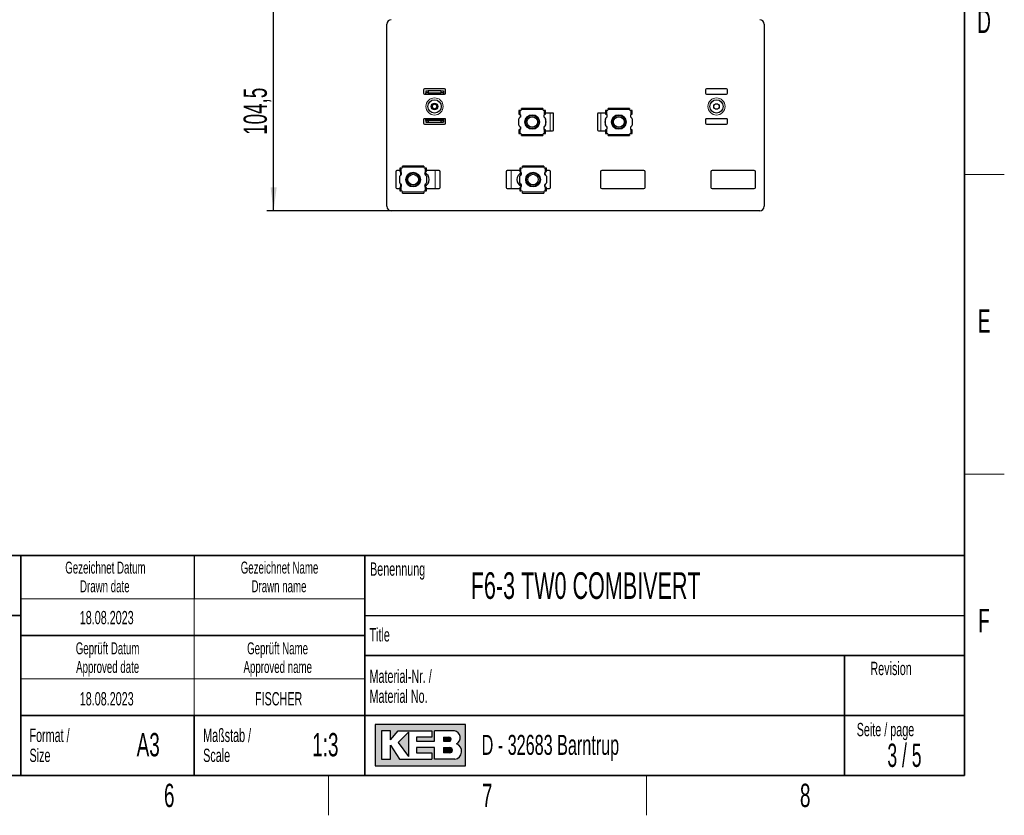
# Paper-space layout 'Blatt3' of a CAD drawing. Header units: millimetres. Extents: x 5 to 418, y 2 to 292.
# Tile 42 of 54: x 266 to 414, y 6 to 126. Entities that reach past the tile are written whole.
import ezdxf

# ---------------------------------------------------------------- set-up
doc = ezdxf.new("R2010")
doc.units = ezdxf.units.MM
doc.layers.add('SLD-0', color=7, linetype='Continuous')
doc.styles.add('SLDTEXTSTYLE0', font='TXT', dxfattribs={"width": 0.605})
doc.styles.add('SLDTEXTSTYLE1', font='TXT', dxfattribs={"width": 0.563})
doc.dimstyles.new('SLDDIMSTYLE0', dxfattribs={"dimtxt": 3.5, "dimasz": 3.5, "dimexe": 0, "dimexo": 0.0625, "dimgap": 0.875, "dimtad": 1, "dimlfac": 3, "dimrnd": 1e-09, "dimzin": 12, "dimdsep": 46, "dimtxsty": 'SLDTEXTSTYLE0', "dimsah": 1, "dimcen": 0.09, "dimadec": 0, "dimazin": 3, "dimtfac": 1, "dimtofl": 0, "dimtmove": 0, "dimatfit": 3, "dimfxl": 1, "dimfrac": 2, "dimtolj": 1, "dimtzin": 12, "dimarcsym": 0})

# ---------------------------------------------------------------- blocks, each defined once
blk = doc.blocks.new('_D_22')
at = {"layer": 'SLD-0', "color": 7}
for p, q in [((324.282341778, 131.6350305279), (303.2783675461, 131.6350305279)), ((304.2783675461, 96.8016971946), (304.2783675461, 131.6350305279)), ((321.9490084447, 96.8016971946), (303.2783675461, 96.8016971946))]:
    blk.add_line(p, q, dxfattribs=at)
for points in [[(304.2783675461, 131.6350305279), (303.8183675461, 128.1350305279), (304.7383675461, 128.1350305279)], [(304.2783675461, 96.8016971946), (304.7383675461, 100.3016971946), (303.8183675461, 100.3016971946)]]:
    blk.add_solid(points, dxfattribs=at)
at = {"layer": 'SLD-0', "color": 7, "insert": (299.7666302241, 108.2027390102), "char_height": 3.5, "attachment_point": 1, "rotation": 90, "style": 'SLDTEXTSTYLE0'}
blk.add_mtext('104,5', dxfattribs=at)

psp = doc.layouts.new('Blatt3')

# ---------------------------------------------------------------- hatches: boundary and pattern name
at = {"linetype": 'Continuous'}
h = psp.add_hatch(color=7, dxfattribs=at)
h.paths.add_polyline_path([(319.519086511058, 13.45626988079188), (333.083981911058, 13.45626988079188), (333.083981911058, 19.65736492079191), (319.519086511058, 19.65736492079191)], flags=0)
edge = h.paths.add_edge_path(flags=0)
edge.add_arc((331.3188604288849, 15.61738520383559), 1.20464082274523, -81.72003226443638, 70.1709600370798, ccw=False)
edge.add_line((331.4923410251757, 14.42530131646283), (331.480008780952, 14.42519098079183))
edge.add_line((331.480008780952, 14.42519098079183), (328.4331606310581, 14.42519098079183))
edge.add_line((328.4331606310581, 14.42519098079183), (328.4331606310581, 16.16924896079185))
edge.add_line((328.4331606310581, 16.16924896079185), (325.7201815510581, 16.16924896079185))
edge.add_line((325.7201815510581, 16.16924896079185), (325.7201815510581, 15.39411208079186))
edge.add_line((325.7201815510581, 15.39411208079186), (328.0455921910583, 15.39411208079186))
edge.add_line((328.0455921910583, 15.39411208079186), (328.0455921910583, 14.42519098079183))
edge.add_line((328.0455921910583, 14.42519098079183), (323.2009866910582, 14.42519098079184))
edge.add_line((323.2009866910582, 14.42519098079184), (321.8444971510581, 16.55681740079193))
edge.add_line((321.8444971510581, 16.55681740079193), (321.8444971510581, 14.42519098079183))
edge.add_line((321.8444971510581, 14.42519098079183), (320.4880076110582, 14.42519098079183))
edge.add_line((320.4880076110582, 14.42519098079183), (320.4880076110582, 18.68844382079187))
edge.add_line((320.4880076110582, 18.68844382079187), (321.8444971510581, 18.68844382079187))
edge.add_line((321.8444971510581, 18.68844382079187), (321.8444971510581, 17.33195428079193))
edge.add_line((321.8444971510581, 17.33195428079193), (323.0072024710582, 18.68844382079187))
edge.add_line((323.0072024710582, 18.68844382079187), (328.0455921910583, 18.68844382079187))
edge.add_line((328.0455921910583, 18.68844382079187), (328.0455921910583, 17.71952272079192))
edge.add_line((328.0455921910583, 17.71952272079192), (325.7201815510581, 17.71952272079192))
edge.add_line((325.7201815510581, 17.71952272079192), (325.7201815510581, 17.13817006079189))
edge.add_line((325.7201815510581, 17.13817006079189), (328.4331606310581, 17.13817006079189))
edge.add_line((328.4331606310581, 17.13817006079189), (328.4331606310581, 18.68844382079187))
edge.add_line((328.4331606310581, 18.68844382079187), (331.4242487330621, 18.68844382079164))
edge.add_line((331.4242487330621, 18.68844382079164), (331.4256482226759, 18.68844382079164))
edge.add_line((331.4256482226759, 18.68844382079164), (331.4259454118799, 18.68845828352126))
edge.add_arc((331.2860949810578, 17.67430640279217), 1.023749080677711, -64.45894120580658, 82.14849338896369, ccw=False)
psp.add_hatch(color=7, dxfattribs=at).paths.add_polyline_path([(324.5574762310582, 14.81275942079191), (324.557476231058, 18.49465960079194), (323.0072024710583, 16.94438584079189)], flags=0)
h = psp.add_hatch(color=7, dxfattribs=at)
edge = h.paths.add_edge_path(flags=0)
edge.add_line((329.7896501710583, 17.13817006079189), (330.6013652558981, 17.13817006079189))
edge.add_arc((330.6568434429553, 17.42884639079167), 0.2959232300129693, 259.1945394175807, 460.8054605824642)
edge.add_line((330.6013652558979, 17.71952272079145), (329.7896501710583, 17.71952272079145))
edge.add_line((329.7896501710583, 17.71952272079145), (329.7896501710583, 17.13817006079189))
h = psp.add_hatch(color=7, dxfattribs=at)
edge = h.paths.add_edge_path(flags=0)
edge.add_line((329.7896501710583, 15.39411208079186), (330.7588584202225, 15.39411208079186))
edge.add_arc((330.7588584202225, 15.78168052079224), 0.3875684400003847, 270.0000000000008, 450.0000000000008)
edge.add_line((330.7588584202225, 16.16924896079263), (330.7386620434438, 16.16924896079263))
edge.add_line((330.7386620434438, 16.16924896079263), (329.7896501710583, 16.16924896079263))
edge.add_line((329.7896501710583, 16.16924896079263), (329.7896501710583, 15.39411208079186))

# ---------------------------------------------------------------- linework, layer by layer
at = {"color": 7, "linetype": 'Continuous', "lineweight": 25}
for p, q in [((321.282341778, 97.4683638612), (321.282341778, 124.8350305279)), ((377.9490084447, 124.8350305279), (377.9490084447, 97.4683638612)), ((326.782341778, 114.9683638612), (326.782341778, 114.4683638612)), ((329.9490084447, 115.1350305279), (326.9490084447, 115.1350305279)), ((326.9490084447, 114.3016971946), (329.9490084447, 114.3016971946)), ((327.1156751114, 114.8350305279), (327.1156751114, 114.5016971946)), ((327.1156751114, 114.8350305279), (327.5005752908, 114.8350305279)), ((327.5005752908, 114.5016971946), (327.1156751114, 114.5016971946)), ((327.1156751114, 114.3350305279), (327.1156751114, 114.5016971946)), ((327.1156751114, 114.3350305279), (327.1156751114, 114.3016971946)), ((327.5005752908, 114.8350305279), (327.5005752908, 114.5016971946)), ((329.3974415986, 114.8350305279), (327.5005752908, 114.8350305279)), ((327.5005752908, 114.5016971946), (329.3974415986, 114.5016971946)), ((329.3974415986, 114.8350305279), (329.3974415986, 114.5016971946)), ((329.3974415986, 114.8350305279), (329.782341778, 114.8350305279)), ((329.782341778, 114.5016971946), (329.3974415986, 114.5016971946)), ((329.782341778, 114.8350305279), (329.782341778, 114.5016971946)), ((329.782341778, 114.5016971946), (329.782341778, 114.3350305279)), ((329.782341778, 114.3016971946), (329.782341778, 114.3350305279)), ((330.1156751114, 114.4683638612), (330.1156751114, 114.9683638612)), ((369.1156751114, 114.9683638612), (369.1156751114, 114.4683638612)), ((372.282341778, 115.1350305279), (369.282341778, 115.1350305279)), ((369.282341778, 114.3016971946), (372.282341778, 114.3016971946)), ((372.4490084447, 114.4683638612), (372.4490084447, 114.9683638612)), ((341.1156751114, 111.8450305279), (341.1156751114, 111.3331729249)), ((341.307341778, 111.8450305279), (341.1156751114, 111.8450305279)), ((341.307341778, 111.8450305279), (341.3506751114, 111.8450305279)), ((341.332341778, 111.2008617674), (341.332341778, 110.8691992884)), ((341.5156751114, 112.0100305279), (341.5150689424, 111.9959001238)), ((341.5156751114, 112.0100305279), (341.5156751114, 112.1683638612)), ((344.7156751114, 112.1683638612), (341.5156751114, 112.1683638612)), ((344.7156751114, 112.1683638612), (344.7156751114, 112.0100305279)), ((344.7162812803, 111.9959001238), (344.7156751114, 112.0100305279)), ((344.8794899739, 110.9032739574), (344.9815002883, 110.7861510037)), ((344.8806751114, 111.8450305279), (344.9240084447, 111.8450305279)), ((345.1156751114, 111.8450305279), (344.9240084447, 111.8450305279)), ((345.1156751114, 111.3331729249), (345.1156751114, 111.8450305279)), ((346.1656751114, 111.4850305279), (345.1156751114, 111.4850305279)), ((346.332341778, 108.9516971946), (346.332341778, 111.3183638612)), ((352.8990084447, 111.3183638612), (352.8990084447, 108.9516971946)), ((354.1156751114, 111.4850305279), (353.0656751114, 111.4850305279)), ((354.1156751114, 111.8450305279), (354.1156751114, 111.3331729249)), ((354.307341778, 111.8450305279), (354.1156751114, 111.8450305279)), ((354.2498499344, 110.7861510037), (354.3518602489, 110.9032739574)), ((354.307341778, 111.8450305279), (354.3506751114, 111.8450305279)), ((354.5156751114, 112.0100305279), (354.5150689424, 111.9959001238)), ((354.5156751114, 112.0100305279), (354.5156751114, 112.1683638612)), ((357.7156751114, 112.1683638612), (354.5156751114, 112.1683638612)), ((357.7156751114, 112.1683638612), (357.7156751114, 112.0100305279)), ((357.7162812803, 111.9959001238), (357.7156751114, 112.0100305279)), ((357.8806751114, 111.8450305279), (357.9240084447, 111.8450305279)), ((357.8990084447, 110.8691992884), (357.8990084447, 111.2008617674)), ((358.1156751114, 111.8450305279), (357.9240084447, 111.8450305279)), ((358.1156751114, 111.3331729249), (358.1156751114, 111.8450305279)), ((326.782341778, 110.4683638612), (326.782341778, 109.9683638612)), ((329.9490084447, 110.6350305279), (326.9490084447, 110.6350305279)), ((326.9490084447, 109.8016971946), (329.9490084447, 109.8016971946)), ((327.1156751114, 110.6350305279), (327.1156751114, 110.5016971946)), ((327.1156751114, 110.3350305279), (327.1156751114, 110.5016971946)), ((327.1156751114, 110.3350305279), (327.5005752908, 110.3350305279)), ((327.1156751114, 110.3350305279), (327.1156751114, 110.1016971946)), ((327.1156751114, 110.1016971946), (327.5005752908, 110.1016971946)), ((327.5005752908, 110.3350305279), (327.5005752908, 110.1016971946)), ((329.3974415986, 110.3350305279), (327.5005752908, 110.3350305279)), ((327.5005752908, 110.1016971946), (329.3974415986, 110.1016971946)), ((329.3974415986, 110.3350305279), (329.3974415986, 110.1016971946)), ((329.3974415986, 110.3350305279), (329.782341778, 110.3350305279)), ((329.3974415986, 110.1016971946), (329.782341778, 110.1016971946)), ((329.782341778, 110.5016971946), (329.782341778, 110.6350305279)), ((329.782341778, 110.5016971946), (329.782341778, 110.3350305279)), ((329.782341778, 110.3350305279), (329.782341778, 110.1016971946)), ((330.1156751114, 109.9683638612), (330.1156751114, 110.4683638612)), ((341.1156751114, 109.6459914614), (341.1156751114, 110.6240695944)), ((344.9815002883, 109.4839100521), (344.8794899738, 109.3667870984)), ((345.1156751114, 110.6240695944), (345.1156751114, 109.6459914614)), ((354.1156751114, 109.6459914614), (354.1156751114, 110.6240695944)), ((354.3518602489, 109.3667870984), (354.2498499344, 109.483910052)), ((358.1156751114, 110.6240695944), (358.1156751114, 109.6459914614)), ((369.1156751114, 110.4683638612), (369.1156751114, 109.9683638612)), ((372.282341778, 110.6350305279), (369.282341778, 110.6350305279)), ((369.282341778, 109.8016971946), (372.282341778, 109.8016971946)), ((372.4490084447, 109.9683638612), (372.4490084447, 110.4683638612)), ((341.1156751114, 108.9368881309), (341.1156751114, 108.4250305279)), ((341.1156751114, 108.4250305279), (341.307341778, 108.4250305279)), ((341.3506751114, 108.4250305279), (341.307341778, 108.4250305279)), ((341.332341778, 109.4008617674), (341.332341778, 109.0691992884)), ((341.5150689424, 108.274160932), (341.5156751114, 108.2600305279)), ((341.5156751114, 108.1016971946), (341.5156751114, 108.2600305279)), ((341.5156751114, 108.1016971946), (344.7156751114, 108.1016971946)), ((344.7156751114, 108.2600305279), (344.7162812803, 108.274160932)), ((344.7156751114, 108.2600305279), (344.7156751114, 108.1016971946)), ((344.9240084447, 108.4250305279), (344.8806751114, 108.4250305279)), ((344.9240084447, 108.4250305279), (345.1156751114, 108.4250305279)), ((345.1156751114, 108.4250305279), (345.1156751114, 108.9368881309)), ((345.1156751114, 108.7850305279), (346.1656751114, 108.7850305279)), ((353.0656751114, 108.7850305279), (354.1156751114, 108.7850305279)), ((354.1156751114, 108.9368881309), (354.1156751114, 108.4250305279)), ((354.1156751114, 108.4250305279), (354.307341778, 108.4250305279)), ((354.3506751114, 108.4250305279), (354.307341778, 108.4250305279)), ((354.5150689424, 108.274160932), (354.5156751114, 108.2600305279)), ((354.5156751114, 108.1016971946), (354.5156751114, 108.2600305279)), ((354.5156751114, 108.1016971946), (357.7156751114, 108.1016971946)), ((357.7156751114, 108.2600305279), (357.7162812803, 108.274160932)), ((357.7156751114, 108.2600305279), (357.7156751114, 108.1016971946)), ((357.9240084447, 108.4250305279), (357.8806751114, 108.4250305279)), ((357.8990084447, 109.0691992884), (357.8990084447, 109.4008617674)), ((357.9240084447, 108.4250305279), (358.1156751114, 108.4250305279)), ((358.1156751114, 108.4250305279), (358.1156751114, 108.9368881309)), ((323.632341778, 103.3600305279), (323.632341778, 103.5183638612)), ((326.832341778, 103.5183638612), (323.632341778, 103.5183638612)), ((326.832341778, 103.5183638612), (326.832341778, 103.3600305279)), ((341.632341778, 103.3600305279), (341.632341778, 103.5183638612)), ((344.832341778, 103.5183638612), (341.632341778, 103.5183638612)), ((344.832341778, 103.5183638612), (344.832341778, 103.3600305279)), ((322.6156751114, 102.6683638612), (322.6156751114, 100.3016971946)), ((323.232341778, 102.8350305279), (322.782341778, 102.8350305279)), ((323.232341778, 103.1950305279), (323.232341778, 102.6831729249)), ((323.4240084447, 103.1950305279), (323.232341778, 103.1950305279)), ((323.3350254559, 102.1176368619), (323.3990084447, 102.2843357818)), ((323.3990084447, 102.1614237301), (323.3990084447, 102.608134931)), ((323.4240084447, 103.1950305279), (323.467341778, 103.1950305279)), ((323.632341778, 103.3600305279), (323.6317356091, 103.3459001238)), ((326.832947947, 103.3459001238), (326.832341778, 103.3600305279)), ((326.997341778, 103.1950305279), (327.0406751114, 103.1950305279)), ((327.232341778, 103.1950305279), (327.0406751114, 103.1950305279)), ((327.232341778, 102.6831729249), (327.232341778, 103.1950305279)), ((329.1156751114, 102.8350305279), (327.232341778, 102.8350305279)), ((329.282341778, 100.3016971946), (329.282341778, 102.6683638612)), ((339.182341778, 102.6683638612), (339.182341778, 100.3016971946)), ((341.232341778, 102.8350305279), (339.3490084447, 102.8350305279)), ((341.232341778, 103.1950305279), (341.232341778, 102.6831729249)), ((341.4240084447, 103.1950305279), (341.232341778, 103.1950305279)), ((341.3350254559, 102.1176368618), (341.505779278, 102.4944768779)), ((341.4240084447, 103.1950305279), (341.467341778, 103.1950305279)), ((341.632341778, 103.3600305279), (341.6317356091, 103.3459001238)), ((344.832947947, 103.3459001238), (344.832341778, 103.3600305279)), ((344.997341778, 103.1950305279), (345.0406751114, 103.1950305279)), ((345.232341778, 103.1950305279), (345.0406751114, 103.1950305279)), ((345.0656751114, 102.1614237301), (345.0656751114, 102.6059223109)), ((345.232341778, 102.6831729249), (345.232341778, 103.1950305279)), ((345.682341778, 102.8350305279), (345.232341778, 102.8350305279)), ((345.8490084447, 100.3016971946), (345.8490084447, 102.6683638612)), ((353.382341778, 102.6683638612), (353.382341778, 100.3016971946)), ((359.882341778, 102.8350305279), (353.5490084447, 102.8350305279)), ((360.0490084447, 100.3016971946), (360.0490084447, 102.6683638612)), ((369.9490084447, 102.6683638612), (369.9490084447, 100.3016971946)), ((376.4490084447, 102.8350305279), (370.1156751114, 102.8350305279)), ((376.6156751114, 100.3016971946), (376.6156751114, 102.6683638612)), ((323.232341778, 100.9959914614), (323.232341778, 101.9740695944)), ((323.3990084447, 100.685725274), (323.3350254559, 100.852424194)), ((323.3990084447, 100.3641387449), (323.3990084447, 100.8086373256)), ((327.1296581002, 100.852424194), (326.9589042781, 100.4755841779)), ((327.232341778, 101.9740695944), (327.232341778, 100.9959914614)), ((341.232341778, 100.9959914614), (341.232341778, 101.9740695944)), ((345.1296581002, 100.852424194), (345.0656751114, 100.685725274)), ((345.0656751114, 100.3619261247), (345.0656751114, 100.8086373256)), ((345.232341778, 101.9740695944), (345.232341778, 100.9959914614)), ((322.782341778, 100.1350305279), (323.232341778, 100.1350305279)), ((323.232341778, 100.2868881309), (323.232341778, 99.7750305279)), ((323.232341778, 99.7750305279), (323.4240084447, 99.7750305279)), ((323.467341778, 99.7750305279), (323.4240084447, 99.7750305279)), ((323.6317356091, 99.624160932), (323.632341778, 99.6100305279)), ((323.632341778, 99.4516971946), (323.632341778, 99.6100305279)), ((323.632341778, 99.4516971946), (326.832341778, 99.4516971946)), ((326.832341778, 99.6100305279), (326.832947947, 99.624160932)), ((326.832341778, 99.6100305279), (326.832341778, 99.4516971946)), ((327.0406751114, 99.7750305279), (326.997341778, 99.7750305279)), ((327.0406751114, 99.7750305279), (327.232341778, 99.7750305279)), ((327.232341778, 99.7750305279), (327.232341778, 100.2868881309)), ((327.232341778, 100.1350305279), (329.1156751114, 100.1350305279)), ((339.3490084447, 100.1350305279), (341.232341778, 100.1350305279)), ((341.232341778, 100.2868881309), (341.232341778, 99.7750305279)), ((341.232341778, 99.7750305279), (341.4240084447, 99.7750305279)), ((341.467341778, 99.7750305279), (341.4240084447, 99.7750305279)), ((341.6317356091, 99.624160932), (341.632341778, 99.6100305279)), ((341.632341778, 99.4516971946), (341.632341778, 99.6100305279)), ((341.632341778, 99.4516971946), (344.832341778, 99.4516971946)), ((344.832341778, 99.6100305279), (344.832947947, 99.624160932)), ((344.832341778, 99.6100305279), (344.832341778, 99.4516971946)), ((345.0406751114, 99.7750305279), (344.997341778, 99.7750305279)), ((345.0406751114, 99.7750305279), (345.232341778, 99.7750305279)), ((345.232341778, 99.7750305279), (345.232341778, 100.2868881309)), ((345.232341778, 100.1350305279), (345.682341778, 100.1350305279)), ((353.5490084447, 100.1350305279), (359.882341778, 100.1350305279)), ((370.1156751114, 100.1350305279), (376.4490084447, 100.1350305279)), ((377.282341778, 96.8016971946), (321.9490084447, 96.8016971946))]:
    psp.add_line(p, q, dxfattribs=at)
at = {"color": 7, "linetype": 'Continuous', "lineweight": 18}
for p, q in [((329.782341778, 114.3350305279), (327.1156751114, 114.3350305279)), ((341.307341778, 111.2334618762), (341.307341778, 111.8450305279)), ((341.5150689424, 111.9959001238), (344.7162812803, 111.9959001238)), ((344.9240084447, 111.8450305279), (344.9240084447, 111.2334618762)), ((345.7968620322, 108.7850305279), (345.7968620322, 111.4850305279)), ((353.4344881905, 108.7850305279), (353.4344881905, 111.4850305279)), ((354.307341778, 111.2334618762), (354.307341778, 111.8450305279)), ((354.5150689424, 111.9959001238), (357.7162812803, 111.9959001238)), ((357.9240084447, 111.8450305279), (357.9240084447, 111.2334618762)), ((327.1156751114, 110.5016971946), (329.782341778, 110.5016971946)), ((341.307341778, 108.4250305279), (341.307341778, 109.0365991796)), ((344.7162812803, 108.274160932), (341.5150689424, 108.274160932)), ((344.9240084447, 109.0365991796), (344.9240084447, 108.4250305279)), ((354.307341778, 108.4250305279), (354.307341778, 109.0365991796)), ((357.7162812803, 108.274160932), (354.5150689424, 108.274160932)), ((357.9240084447, 109.0365991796), (357.9240084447, 108.4250305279)), ((323.4240084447, 102.5834618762), (323.4240084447, 103.1950305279)), ((323.6317356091, 103.3459001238), (326.832947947, 103.3459001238)), ((327.0406751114, 103.1950305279), (327.0406751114, 102.5834618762)), ((328.5241605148, 100.1350305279), (328.5241605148, 102.8350305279)), ((339.9405230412, 100.1350305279), (339.9405230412, 102.8350305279)), ((341.4240084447, 102.5834618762), (341.4240084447, 103.1950305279)), ((341.6317356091, 103.3459001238), (344.832947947, 103.3459001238)), ((345.0406751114, 103.1950305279), (345.0406751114, 102.5834618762)), ((323.4240084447, 99.7750305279), (323.4240084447, 100.3865991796)), ((326.832947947, 99.624160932), (323.6317356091, 99.624160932)), ((327.0406751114, 100.3865991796), (327.0406751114, 99.7750305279)), ((341.4240084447, 99.7750305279), (341.4240084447, 100.3865991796)), ((344.832947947, 99.624160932), (341.6317356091, 99.624160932)), ((345.0406751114, 100.3865991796), (345.0406751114, 99.7750305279))]:
    psp.add_line(p, q, dxfattribs=at)
at = {"color": 7, "linetype": 'Continuous', "lineweight": 25, "flags": 128}
for points in [[(326.9589042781, 102.4944768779), (327.0431190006, 102.3341982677), (327.1296581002, 102.1176368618)], [(345.0656751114, 102.2843357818), (345.1264402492, 102.1272072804), (345.1296581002, 102.1176368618)], [(341.505779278, 100.4755841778), (341.4336649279, 100.6105240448), (341.3350254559, 100.852424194)]]:
    psp.add_lwpolyline(points, dxfattribs=at)
at = {"color": 7, "linetype": 'Continuous', "lineweight": 18}
for centre, radius in [((328.4490084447, 112.4683638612), 1.291666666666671), ((370.782341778, 112.4683638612), 1.291666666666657)]:
    psp.add_circle(centre, radius, dxfattribs=at)
at = {"color": 7, "linetype": 'Continuous', "lineweight": 25}
for centre, radius in [((328.4490084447, 112.4683638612), 1), ((328.4490084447, 112.4683638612), 0.5000000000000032), ((328.4490084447, 112.4683638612), 0.3333333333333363), ((370.782341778, 112.4683638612), 1), ((370.782341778, 112.4683638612), 0.4166666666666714), ((343.1156751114, 110.1350305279), 1.100000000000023), ((343.1156751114, 110.1350305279), 1.000000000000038), ((343.1156751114, 110.1350305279), 0.7954999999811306), ((356.1156751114, 110.1350305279), 1.099999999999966), ((356.1156751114, 110.1350305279), 1.000000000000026), ((356.1156751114, 110.1350305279), 0.7954999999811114), ((325.232341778, 101.4850305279), 1.100000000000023), ((325.232341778, 101.4850305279), 1.000000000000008), ((325.232341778, 101.4850305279), 0.7954999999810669), ((343.232341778, 101.4850305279), 1.099999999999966), ((343.232341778, 101.4850305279), 1.000000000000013), ((343.232341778, 101.4850305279), 0.7954999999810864)]:
    psp.add_circle(centre, radius, dxfattribs=at)
for centre, radius, start, end in [((321.9490084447, 124.8350305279), 0.6666666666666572, 90, 180), ((377.282341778, 124.8350305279), 0.6666666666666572, 0, 90), ((326.9490084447, 114.9683638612), 0.1666666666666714, 90, 180), ((326.9490084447, 114.4683638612), 0.1666666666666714, 180, 270), ((329.9490084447, 114.9683638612), 0.1666666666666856, 0, 90), ((329.9490084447, 114.4683638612), 0.1666666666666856, 270, 0), ((369.282341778, 114.9683638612), 0.1666666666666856, 90, 180), ((369.282341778, 114.4683638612), 0.1666666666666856, 180, 270), ((372.282341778, 114.9683638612), 0.1666666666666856, 0, 90), ((372.282341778, 114.4683638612), 0.1666666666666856, 270, 0), ((341.082341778, 111.0350305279), 0.3000000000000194, 294.0420759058, 41.4096221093), ((341.3506751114, 112.0100305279), 0.164999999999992, 270, 355.0872399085), ((344.8806751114, 112.0100305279), 0.1650000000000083, 184.9127600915, 270), ((345.1490084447, 111.0350305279), 0.2999999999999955, 138.5903778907, 245.9579240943), ((346.1656751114, 111.3183638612), 0.1666666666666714, 0, 90), ((353.0656751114, 111.3183638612), 0.1666666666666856, 90, 180), ((354.082341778, 111.0350305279), 0.2999999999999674, 294.0420759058, 41.4096221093), ((354.3506751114, 112.0100305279), 0.1650000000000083, 270, 355.0872399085), ((357.8806751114, 112.0100305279), 0.1650000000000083, 184.9127600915, 270), ((358.1490084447, 111.0350305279), 0.3000000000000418, 138.5903778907, 245.9579240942), ((326.9490084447, 110.4683638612), 0.1666666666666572, 90, 180), ((326.9490084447, 109.9683638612), 0.1666666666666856, 180, 270), ((329.9490084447, 110.4683638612), 0.1666666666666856, 0, 90), ((329.9490084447, 109.9683638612), 0.1666666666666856, 270, 0), ((341.2656751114, 110.6240695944), 0.1500000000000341, 114.0420759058, 180), ((341.2656751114, 109.6459914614), 0.1500000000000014, 180, 245.9579240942), ((341.082341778, 109.2350305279), 0.2999999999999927, 318.5903778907, 65.9579240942), ((345.1490084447, 109.2350305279), 0.2999999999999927, 114.0420759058, 221.4096221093), ((344.9656751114, 110.6240695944), 0.1500000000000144, 0, 65.9579240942), ((344.9656751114, 109.6459914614), 0.1499999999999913, 294.0420759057, 0), ((344.1156751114, 110.1350305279), 1.083333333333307, 337.3801350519, 22.6198649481), ((355.1156751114, 110.1350305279), 1.083333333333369, 157.380135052, 202.619864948), ((354.2656751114, 110.6240695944), 0.1499999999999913, 114.0420759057, 180), ((354.2656751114, 109.6459914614), 0.1500000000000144, 180, 245.9579240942), ((354.082341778, 109.2350305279), 0.3000000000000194, 318.5903778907, 65.9579240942), ((358.1490084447, 109.2350305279), 0.3000000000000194, 114.0420759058, 221.4096221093), ((357.9656751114, 110.6240695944), 0.1499999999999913, 0, 65.9579240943), ((357.9656751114, 109.6459914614), 0.1500000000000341, 294.0420759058, 0), ((369.282341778, 110.4683638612), 0.1666666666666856, 90, 180), ((369.282341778, 109.9683638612), 0.1666666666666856, 180, 270), ((372.282341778, 110.4683638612), 0.1666666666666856, 0, 90), ((372.282341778, 109.9683638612), 0.1666666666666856, 270, 0), ((341.3506751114, 108.2600305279), 0.1650000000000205, 4.9127600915, 90), ((344.8806751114, 108.2600305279), 0.1650000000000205, 90, 175.0872399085), ((346.1656751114, 108.9516971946), 0.1666666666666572, 270, 0), ((353.0656751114, 108.9516971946), 0.1666666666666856, 180, 270), ((354.3506751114, 108.2600305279), 0.1650000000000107, 4.9127600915, 90), ((357.8806751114, 108.2600305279), 0.1650000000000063, 90, 175.0872399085), ((322.782341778, 102.6683638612), 0.1666666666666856, 90, 180), ((323.382341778, 101.9740695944), 0.1500000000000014, 114.0420759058, 180), ((323.1990084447, 102.3850305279), 0.2999999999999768, 294.0420759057, 41.4096221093), ((323.467341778, 103.3600305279), 0.1650000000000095, 270, 355.0872399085), ((326.997341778, 103.3600305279), 0.1650000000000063, 184.9127600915, 270), ((327.2656751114, 102.3850305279), 0.3000000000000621, 138.5903778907, 245.9579240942), ((326.5656751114, 101.4850305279), 1.083333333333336, 292.6443695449, 67.3556304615), ((327.082341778, 101.9740695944), 0.1500000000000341, 0, 65.9579240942), ((329.1156751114, 102.6683638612), 0.1666666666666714, 0, 90), ((339.3490084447, 102.6683638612), 0.1666666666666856, 90, 180), ((341.8990084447, 101.4850305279), 1.083333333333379, 112.6443695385, 247.3556304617), ((341.382341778, 101.9740695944), 0.1500000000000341, 114.0420759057, 180), ((341.1990084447, 102.3850305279), 0.30000000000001, 294.0420759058, 41.4096221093), ((341.467341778, 103.3600305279), 0.1650000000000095, 270, 355.0872399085), ((344.997341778, 103.3600305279), 0.1650000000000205, 184.9127600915, 270), ((345.2656751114, 102.3850305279), 0.3000000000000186, 138.5903778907, 245.9579240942), ((345.082341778, 101.9740695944), 0.1500000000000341, 0, 65.9579240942), ((345.682341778, 102.6683638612), 0.1666666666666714, 0, 90), ((353.5490084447, 102.6683638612), 0.1666666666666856, 90, 180), ((359.882341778, 102.6683638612), 0.1666666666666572, 0, 90), ((370.1156751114, 102.6683638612), 0.1666666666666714, 90, 180), ((376.4490084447, 102.6683638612), 0.1666666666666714, 0, 90), ((323.382341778, 100.9959914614), 0.1500000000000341, 180, 245.9579240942), ((323.1990084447, 100.5850305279), 0.3000000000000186, 318.5903778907, 65.9579240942), ((327.2656751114, 100.5850305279), 0.30000000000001, 114.0420759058, 221.4096221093), ((327.082341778, 100.9959914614), 0.1500000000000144, 294.0420759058, 0), ((341.382341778, 100.9959914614), 0.1500000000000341, 180, 245.9579240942), ((341.1990084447, 100.5850305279), 0.2999999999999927, 318.5903778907, 65.9579240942), ((345.2656751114, 100.5850305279), 0.3000000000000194, 114.0420759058, 221.4096221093), ((345.082341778, 100.9959914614), 0.1500000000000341, 294.0420759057, 0), ((322.782341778, 100.3016971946), 0.1666666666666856, 180, 270), ((323.467341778, 99.6100305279), 0.1650000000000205, 4.9127600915, 90), ((326.997341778, 99.6100305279), 0.1650000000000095, 90, 175.0872399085), ((329.1156751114, 100.3016971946), 0.1666666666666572, 270, 0), ((339.3490084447, 100.3016971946), 0.1666666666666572, 180, 270), ((341.467341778, 99.6100305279), 0.1650000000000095, 4.9127600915, 90), ((344.997341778, 99.6100305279), 0.1650000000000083, 90, 175.0872399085), ((345.682341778, 100.3016971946), 0.1666666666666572, 270, 0), ((353.5490084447, 100.3016971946), 0.1666666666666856, 180, 270), ((359.882341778, 100.3016971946), 0.1666666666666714, 270, 0), ((370.1156751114, 100.3016971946), 0.1666666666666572, 180, 270), ((376.4490084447, 100.3016971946), 0.1666666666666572, 270, 0), ((321.9490084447, 97.4683638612), 0.6666666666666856, 180, 270), ((377.282341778, 97.4683638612), 0.6666666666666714, 270, 0)]:
    psp.add_arc(centre, radius, start, end, dxfattribs=at)
for points, knots in [([(341.1156751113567, 111.3331729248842), (341.1157979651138, 111.33315932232), (341.1160445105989, 111.3331320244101), (341.1180539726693, 111.3329011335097), (341.1213035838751, 111.3324983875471), (341.1258728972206, 111.331870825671), (341.1316422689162, 111.3309746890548), (341.1385754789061, 111.3297462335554), (341.1467404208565, 111.3280829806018), (341.1558940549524, 111.3259302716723), (341.165839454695, 111.3232411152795), (341.1764768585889, 111.31995828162), (341.1879544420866, 111.3159211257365), (341.2035003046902, 111.3097030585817), (341.2195515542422, 111.3020801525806), (341.2354927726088, 111.2931204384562), (341.2474989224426, 111.2856131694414), (341.2593475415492, 111.2773900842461), (341.2709510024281, 111.2684846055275), (341.2822816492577, 111.2588451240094), (341.2946343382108, 111.2473179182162), (341.3026909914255, 111.2385330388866), (341.3073417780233, 111.2334618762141)], [0, 0, 0, 0, 0.0475667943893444, 0.0954580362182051, 0.1443752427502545, 0.1936493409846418, 0.2412174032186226, 0.2891231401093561, 0.3381147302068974, 0.3874953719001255, 0.4338984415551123, 0.4806534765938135, 0.5285419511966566, 0.5768350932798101, 0.6652945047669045, 0.7101878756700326, 0.7557060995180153, 0.800462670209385, 0.8454783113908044, 0.8912326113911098, 0.9372128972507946, 1, 1, 1, 1]), ([(344.92400844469, 111.2334618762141), (344.9407037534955, 111.2499722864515), (344.9742101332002, 111.2831075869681), (345.0314991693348, 111.3128005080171), (345.0769573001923, 111.3271185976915), (345.1089595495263, 111.3325575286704), (345.1133274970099, 111.3329577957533), (345.1156751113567, 111.3331729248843)], [0, 0, 0, 0, 0.2136915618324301, 0.4288648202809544, 0.6133709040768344, 0.7922007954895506, 1, 1, 1, 1]), ([(354.1156751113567, 111.3331729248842), (354.1157979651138, 111.33315932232), (354.1160445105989, 111.3331320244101), (354.1180539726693, 111.3329011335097), (354.1213035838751, 111.3324983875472), (354.1258728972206, 111.331870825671), (354.1316422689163, 111.3309746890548), (354.1385754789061, 111.3297462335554), (354.1467404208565, 111.3280829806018), (354.1558940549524, 111.3259302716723), (354.165839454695, 111.3232411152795), (354.1764768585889, 111.31995828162), (354.1879544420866, 111.3159211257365), (354.2035003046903, 111.3097030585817), (354.2195515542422, 111.3020801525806), (354.2354927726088, 111.2931204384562), (354.2474989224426, 111.2856131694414), (354.2593475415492, 111.2773900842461), (354.2709510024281, 111.2684846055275), (354.2822816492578, 111.2588451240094), (354.2946343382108, 111.2473179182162), (354.3026909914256, 111.2385330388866), (354.3073417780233, 111.2334618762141)], [0, 0, 0, 0, 0.0475667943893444, 0.0954580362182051, 0.1443752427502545, 0.1936493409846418, 0.2412174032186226, 0.2891231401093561, 0.3381147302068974, 0.3874953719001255, 0.4338984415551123, 0.4806534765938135, 0.5285419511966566, 0.5768350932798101, 0.6652945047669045, 0.7101878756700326, 0.7557060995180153, 0.800462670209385, 0.8454783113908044, 0.8912326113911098, 0.9372128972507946, 1, 1, 1, 1]), ([(357.92400844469, 111.2334618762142), (357.9407037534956, 111.2499722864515), (357.9742101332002, 111.2831075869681), (358.0314991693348, 111.3128005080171), (358.0769573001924, 111.3271185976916), (358.1089595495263, 111.3325575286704), (358.1133274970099, 111.3329577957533), (358.1156751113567, 111.3331729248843)], [0, 0, 0, 0, 0.2136915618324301, 0.4288648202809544, 0.6133709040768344, 0.7922007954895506, 1, 1, 1, 1]), ([(341.3073417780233, 109.0365991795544), (341.2906464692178, 109.0200887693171), (341.2571400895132, 108.9869534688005), (341.1998510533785, 108.9572605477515), (341.154392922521, 108.942942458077), (341.1223906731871, 108.9375035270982), (341.1180227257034, 108.9371032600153), (341.1156751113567, 108.9368881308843)], [0, 0, 0, 0, 0.2136915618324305, 0.428864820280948, 0.6133709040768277, 0.7922007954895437, 1, 1, 1, 1]), ([(345.1156751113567, 108.9368881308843), (345.1151789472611, 108.9369414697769), (345.1141724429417, 108.9370496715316), (345.1060750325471, 108.938056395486), (345.0932711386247, 108.9401232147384), (345.0760728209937, 108.9438065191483), (345.0550780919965, 108.9497960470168), (345.0320869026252, 108.9583470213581), (345.0078237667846, 108.969867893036), (344.9837749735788, 108.9840770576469), (344.9601350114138, 109.0013609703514), (344.9401151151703, 109.0190697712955), (344.9286633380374, 109.0315331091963), (344.9240084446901, 109.0365991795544)], [0, 0, 0, 0, 0.0954473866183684, 0.1936218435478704, 0.2890814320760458, 0.3874285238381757, 0.4805669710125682, 0.5767182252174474, 0.6649293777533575, 0.7556451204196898, 0.8454197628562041, 0.9371665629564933, 1, 1, 1, 1]), ([(354.3073417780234, 109.0365991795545), (354.2906464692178, 109.0200887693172), (354.2571400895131, 108.9869534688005), (354.1998510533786, 108.9572605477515), (354.154392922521, 108.9429424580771), (354.1223906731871, 108.9375035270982), (354.1180227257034, 108.9371032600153), (354.1156751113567, 108.9368881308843)], [0, 0, 0, 0, 0.2136915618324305, 0.428864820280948, 0.6133709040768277, 0.7922007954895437, 1, 1, 1, 1]), ([(358.1156751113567, 108.9368881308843), (358.1151789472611, 108.9369414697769), (358.1141724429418, 108.9370496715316), (358.1060750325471, 108.938056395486), (358.0932711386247, 108.9401232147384), (358.0760728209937, 108.9438065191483), (358.0550780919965, 108.9497960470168), (358.0320869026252, 108.9583470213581), (358.0078237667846, 108.969867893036), (357.9837749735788, 108.9840770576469), (357.9601350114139, 109.0013609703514), (357.9401151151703, 109.0190697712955), (357.9286633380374, 109.0315331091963), (357.92400844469, 109.0365991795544)], [0, 0, 0, 0, 0.0954473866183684, 0.1936218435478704, 0.2890814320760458, 0.3874285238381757, 0.4805669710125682, 0.5767182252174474, 0.6649293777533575, 0.7556451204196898, 0.8454197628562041, 0.9371665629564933, 1, 1, 1, 1]), ([(323.2323417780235, 102.6831729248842), (323.2328379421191, 102.6831195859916), (323.2338444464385, 102.6830113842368), (323.2419418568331, 102.6820046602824), (323.2547457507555, 102.6799378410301), (323.2719440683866, 102.6762545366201), (323.2929387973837, 102.6702650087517), (323.315929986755, 102.6617140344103), (323.3401931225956, 102.6501931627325), (323.3642419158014, 102.6359839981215), (323.3878818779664, 102.6187000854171), (323.40790177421, 102.600991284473), (323.4193535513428, 102.5885279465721), (323.4240084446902, 102.583461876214)], [0, 0, 0, 0, 0.0954473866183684, 0.1936218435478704, 0.2890814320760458, 0.3874285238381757, 0.4805669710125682, 0.5767182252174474, 0.6649293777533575, 0.7556451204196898, 0.8454197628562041, 0.9371665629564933, 1, 1, 1, 1]), ([(327.0406751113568, 102.583461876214), (327.0573704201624, 102.5999722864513), (327.090876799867, 102.633107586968), (327.1481658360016, 102.662800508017), (327.1936239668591, 102.6771185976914), (327.2256262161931, 102.6825575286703), (327.2299941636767, 102.6829577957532), (327.2323417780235, 102.6831729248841)], [0, 0, 0, 0, 0.2136915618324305, 0.428864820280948, 0.6133709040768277, 0.7922007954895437, 1, 1, 1, 1]), ([(341.2323417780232, 102.683172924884), (341.2324646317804, 102.6831593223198), (341.2327111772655, 102.6831320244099), (341.2347206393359, 102.6829011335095), (341.2379702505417, 102.6824983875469), (341.2425395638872, 102.6818708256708), (341.2483089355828, 102.6809746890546), (341.2552421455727, 102.6797462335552), (341.263407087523, 102.6780829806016), (341.272560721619, 102.6759302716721), (341.2825061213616, 102.6732411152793), (341.2931435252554, 102.6699582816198), (341.3046211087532, 102.6659211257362), (341.3201669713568, 102.6597030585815), (341.3362182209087, 102.6520801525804), (341.3521594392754, 102.643120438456), (341.3641655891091, 102.6356131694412), (341.3760142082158, 102.6273900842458), (341.3876176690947, 102.6184846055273), (341.3989483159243, 102.6088451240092), (341.4113010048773, 102.597317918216), (341.4193576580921, 102.5885330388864), (341.4240084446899, 102.5834618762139)], [0, 0, 0, 0, 0.0475667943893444, 0.0954580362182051, 0.1443752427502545, 0.1936493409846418, 0.2412174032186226, 0.2891231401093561, 0.3381147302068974, 0.3874953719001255, 0.4338984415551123, 0.4806534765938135, 0.5285419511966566, 0.5768350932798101, 0.6652945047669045, 0.7101878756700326, 0.7557060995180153, 0.800462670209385, 0.8454783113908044, 0.8912326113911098, 0.9372128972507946, 1, 1, 1, 1]), ([(345.0406751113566, 102.5834618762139), (345.0573704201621, 102.5999722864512), (345.0908767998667, 102.6331075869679), (345.1481658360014, 102.6628005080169), (345.1936239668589, 102.6771185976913), (345.2256262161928, 102.6825575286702), (345.2299941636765, 102.6829577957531), (345.2323417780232, 102.683172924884)], [0, 0, 0, 0, 0.2136915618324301, 0.4288648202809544, 0.6133709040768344, 0.7922007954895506, 1, 1, 1, 1]), ([(323.4240084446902, 100.3865991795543), (323.4073131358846, 100.370088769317), (323.37380675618, 100.3369534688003), (323.3165177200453, 100.3072605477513), (323.2710595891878, 100.2929424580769), (323.2390573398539, 100.287503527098), (323.2346893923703, 100.2871032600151), (323.2323417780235, 100.2868881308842)], [0, 0, 0, 0, 0.2136915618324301, 0.4288648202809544, 0.6133709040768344, 0.7922007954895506, 1, 1, 1, 1]), ([(327.2323417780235, 100.2868881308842), (327.2322189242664, 100.2869017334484), (327.2319723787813, 100.2869290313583), (327.2299629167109, 100.2871599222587), (327.226713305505, 100.2875626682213), (327.2221439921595, 100.2881902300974), (327.2163746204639, 100.2890863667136), (327.2094414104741, 100.2903148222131), (327.2012764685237, 100.2919780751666), (327.1921228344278, 100.2941307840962), (327.1821774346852, 100.2968199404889), (327.1715400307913, 100.3001027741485), (327.1600624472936, 100.304139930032), (327.1445165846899, 100.3103579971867), (327.128465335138, 100.3179809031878), (327.1125241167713, 100.3269406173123), (327.1005179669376, 100.334447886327), (327.088669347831, 100.3426709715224), (327.0770658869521, 100.3515764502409), (327.0657352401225, 100.361215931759), (327.0533825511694, 100.3727431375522), (327.0453258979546, 100.3815280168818), (327.0406751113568, 100.3865991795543)], [0, 0, 0, 0, 0.0475667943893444, 0.0954580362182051, 0.1443752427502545, 0.1936493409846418, 0.2412174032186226, 0.2891231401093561, 0.3381147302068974, 0.3874953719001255, 0.4338984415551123, 0.4806534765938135, 0.5285419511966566, 0.5768350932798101, 0.6652945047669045, 0.7101878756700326, 0.7557060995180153, 0.800462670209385, 0.8454783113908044, 0.8912326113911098, 0.9372128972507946, 1, 1, 1, 1]), ([(341.4240084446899, 100.3865991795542), (341.4073131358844, 100.3700887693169), (341.3738067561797, 100.3369534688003), (341.3165177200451, 100.3072605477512), (341.2710595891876, 100.2929424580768), (341.2390573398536, 100.287503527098), (341.2346893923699, 100.2871032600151), (341.2323417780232, 100.2868881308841)], [0, 0, 0, 0, 0.2136915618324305, 0.428864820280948, 0.6133709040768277, 0.7922007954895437, 1, 1, 1, 1]), ([(345.2323417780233, 100.2868881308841), (345.2318456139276, 100.2869414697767), (345.2308391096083, 100.2870496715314), (345.2227416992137, 100.2880563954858), (345.2099378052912, 100.2901232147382), (345.1927394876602, 100.2938065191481), (345.171744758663, 100.2997960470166), (345.1487535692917, 100.3083470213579), (345.1244904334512, 100.3198678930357), (345.1004416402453, 100.3340770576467), (345.0768016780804, 100.3513609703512), (345.0567817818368, 100.3690697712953), (345.0453300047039, 100.3815331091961), (345.0406751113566, 100.3865991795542)], [0, 0, 0, 0, 0.0954473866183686, 0.1936218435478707, 0.2890814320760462, 0.3874285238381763, 0.4805669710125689, 0.5767182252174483, 0.6649293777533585, 0.7556451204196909, 0.845419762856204, 0.9371665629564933, 1, 1, 1, 1])]:
    psp.add_open_spline(points, degree=3, knots=knots, dxfattribs=at)
at = {"layer": 'SLD-0', "lineweight": 35}
for p, q in [((408, 12), (408, 282.5)), ((225.616731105, 45), (266.3304509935, 45)), ((266.3304509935, 12), (266.3304509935, 45)), ((266.3304509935, 45), (266.3304509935, 12)), ((318, 45), (266.3304509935, 45)), ((318, 45), (318, 12)), ((318, 45), (318, 40.1053465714)), ((318, 45), (408, 45)), ((318, 45), (318, 12)), ((408, 45), (408, 12)), ((225.616731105, 36), (266.3304509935, 36)), ((266.3304509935, 33), (318, 33)), ((408, 30), (318, 30)), ((390, 12), (390, 30)), ((266.3304509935, 21), (318, 21)), ((292.3304509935, 21), (292.3304509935, 12)), ((318, 21), (390, 21)), ((390, 21), (408, 21)), ((26, 12), (408, 12)), ((225.616731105, 12), (266.3304509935, 12)), ((266.3304509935, 12), (318, 12)), ((408, 12), (318, 12))]:
    psp.add_line(p, q, dxfattribs=at)
at = {"layer": 'SLD-0', "lineweight": 18}
for p, q in [((408, 102.25), (414, 102.25)), ((408, 57.25), (414, 57.25)), ((266.3304509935, 38.5), (318, 38.5)), ((292.3304509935, 38.5), (292.3304509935, 33)), ((292.3304509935, 33), (292.3304509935, 26.5)), ((266.3304509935, 26.5), (318, 26.5)), ((292.3304509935, 26.5), (292.3304509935, 21)), ((312.5, 6), (312.5, 12)), ((360.25, 6), (360.25, 12))]:
    psp.add_line(p, q, dxfattribs=at)
at = {"layer": 'SLD-0'}
for p, q in [((292.3304509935, 45), (292.3304509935, 38.5)), ((318, 36), (408, 36)), ((331.4242487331, 18.6884438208), (331.4256482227, 18.6884438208)), ((331.4256482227, 18.6884438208), (331.4259454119, 18.6884582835)), ((331.480008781, 14.4251909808), (331.4923410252, 14.4253013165))]:
    psp.add_line(p, q, dxfattribs=at)
at = {"layer": 'SLD-0', "linetype": 'Continuous'}
for p, q in [((333.0839819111, 19.6573649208), (319.5190865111, 19.6573649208)), ((319.5190865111, 19.6573649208), (319.5190865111, 13.4562698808)), ((333.0839819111, 13.4562698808), (333.0839819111, 19.6573649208)), ((321.8444971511, 18.6884438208), (320.4880076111, 18.6884438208)), ((320.4880076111, 18.6884438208), (320.4880076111, 14.4251909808)), ((321.8444971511, 17.3319542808), (323.0072024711, 18.6884438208)), ((321.8444971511, 17.3319542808), (321.8444971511, 18.6884438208)), ((323.0072024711, 18.6884438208), (328.0455921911, 18.6884438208)), ((324.5574762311, 18.4946596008), (323.0072024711, 16.9443858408)), ((324.5574762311, 18.4946596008), (324.5574762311, 14.8127594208)), ((328.0455921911, 18.6884438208), (328.0455921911, 17.7195227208)), ((331.4242487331, 18.6884438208), (328.4331606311, 18.6884438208)), ((328.4331606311, 17.1381700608), (328.4331606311, 18.6884438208)), ((331.4242487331, 18.6884438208), (331.4256482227, 18.6884438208)), ((331.4256482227, 18.6884438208), (331.4259454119, 18.6884582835)), ((321.8444971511, 14.4251909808), (321.8444971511, 16.5568174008)), ((321.8444971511, 16.5568174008), (323.2009866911, 14.4251909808)), ((323.0072024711, 16.9443858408), (324.5574762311, 14.8127594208)), ((325.7201815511, 17.7195227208), (325.7201815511, 17.1381700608)), ((328.0455921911, 17.7195227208), (325.7201815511, 17.7195227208)), ((325.7201815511, 17.1381700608), (328.4331606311, 17.1381700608)), ((329.7896501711, 17.7195227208), (330.6013652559, 17.7195227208)), ((329.7896501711, 17.7195227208), (329.7896501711, 17.1381700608)), ((329.7896501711, 17.1381700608), (330.6013652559, 17.1381700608)), ((325.7201815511, 16.1692489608), (325.7201815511, 15.3941120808)), ((328.4331606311, 16.1692489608), (325.7201815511, 16.1692489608)), ((325.7201815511, 15.3941120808), (328.0455921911, 15.3941120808)), ((328.0455921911, 15.3941120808), (328.0455921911, 14.4251909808)), ((328.4331606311, 14.4251909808), (328.4331606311, 16.1692489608)), ((329.7896501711, 16.1692489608), (330.7588584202, 16.1692489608)), ((329.7896501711, 16.1692489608), (329.7896501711, 15.3941120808)), ((330.7588584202, 15.3941120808), (329.7896501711, 15.3941120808)), ((330.7386620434, 16.1692489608), (330.7588584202, 16.1692489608)), ((319.5190865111, 13.4562698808), (333.0839819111, 13.4562698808)), ((320.4880076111, 14.4251909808), (321.8444971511, 14.4251909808)), ((323.2009866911, 14.4251909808), (328.0455921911, 14.4251909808)), ((331.480008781, 14.4251909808), (328.4331606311, 14.4251909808)), ((331.480008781, 14.4251909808), (331.4923410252, 14.4253013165))]:
    psp.add_line(p, q, dxfattribs=at)
for centre, radius, start, end in [((331.2860949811, 17.6743064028), 1.023749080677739, 295.5410587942, 82.148493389), ((330.656843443, 17.4288463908), 0.2959232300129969, 259.1945394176, 100.8054605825), ((331.3188604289, 15.6173852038), 1.204640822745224, 278.2799677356, 70.1709600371), ((330.7588584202, 15.7816805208), 0.3875684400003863, 270, 90)]:
    psp.add_arc(centre, radius, start, end, dxfattribs=at)

# ---------------------------------------------------------------- texts
at = {"layer": 'SLD-0'}
for s, insert, char_height, attachment_point, style in [('D', (410.9596929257, 127.0010772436), 3.5, 2, 'SLDTEXTSTYLE0'), ('E', (410.9815679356, 82.0010772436), 3.5, 2, 'SLDTEXTSTYLE0'), ('Gezeichnet Datum', (279.0254468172, 44.103942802), 1.8, 2, 'SLDTEXTSTYLE0'), ('Gezeichnet Name', (305.1708434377, 44.1039425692), 1.8, 2, 'SLDTEXTSTYLE0'), ('Benennung', (318.7636716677, 43.9908879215), 2, 1, 'SLDTEXTSTYLE0'), ('Drawn date', (278.9302899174, 41.3039429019), 1.8, 2, 'SLDTEXTSTYLE0'), ('F6-3 TW0 COMBIVERT', (333.8826865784, 42.5045192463), 4, 1, 'SLDTEXTSTYLE0'), ('Drawn name', (305.0870934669, 41.303942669), 1.8, 2, 'SLDTEXTSTYLE0'), ('F', (410.9536166, 37.0010772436), 3.5, 2, 'SLDTEXTSTYLE0'), ('18.08.2023', (279.2203041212, 36.6989570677), 2, 2, 'SLDTEXTSTYLE0'), ('Title', (318.6797653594, 34.1107265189), 2, 1, 'SLDTEXTSTYLE0'), ('Geprüft Datum', (279.349366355, 31.9851255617), 1.8, 2, 'SLDTEXTSTYLE0'), ('Geprüft Name', (304.8761939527, 31.9851255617), 1.8, 2, 'SLDTEXTSTYLE0'), ('Approved date', (279.3620221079, 29.1851256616), 1.8, 2, 'SLDTEXTSTYLE0'), ('Approved name', (304.900256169, 29.1851256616), 1.8, 2, 'SLDTEXTSTYLE0'), ('Revision', (393.8965220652, 29.0591225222), 2, 1, 'SLDTEXTSTYLE0'), ('Material-Nr. /', (318.6797653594, 27.8878268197), 2, 1, 'SLDTEXTSTYLE0'), ('18.08.2023', (279.2203041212, 24.5048723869), 2, 2, 'SLDTEXTSTYLE0'), ('FISCHER', (305.0382389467, 24.5048723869), 2, 2, 'SLDTEXTSTYLE0'), ('Material No.', (318.6797653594, 24.8878267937), 2, 1, 'SLDTEXTSTYLE0'), ('Seite / page', (391.8390568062, 19.8830679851), 2, 1, 'SLDTEXTSTYLE0'), ('Format /', (267.6250939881, 19.0115942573), 2, 1, 'SLDTEXTSTYLE0'), ('A3', (285.4514616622, 18.3608999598), 3.5, 2, 'SLDTEXTSTYLE0'), ('Maßstab /', (293.7028556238, 19.0115944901), 2, 1, 'SLDTEXTSTYLE0'), ('1:3', (312.0485231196, 18.3609001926), 3.5, 2, 'SLDTEXTSTYLE0'), ('D - 32683 Barntrup', (335.5202035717, 18.0786992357), 3, 1, 'SLDTEXTSTYLE0'), ('3 / 5', (399.0052021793, 16.7706515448), 3.5, 2, 'SLDTEXTSTYLE1'), ('Size', (267.6250939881, 16.0115942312), 2, 1, 'SLDTEXTSTYLE0'), ('Scale', (293.7028556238, 16.011594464), 2, 1, 'SLDTEXTSTYLE0'), ('6', (288.6027123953, 10.7429955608), 3.5, 2, 'SLDTEXTSTYLE0'), ('7', (336.3527123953, 10.7429955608), 3.5, 2, 'SLDTEXTSTYLE0'), ('8', (384.1027123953, 10.7429955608), 3.5, 2, 'SLDTEXTSTYLE0')]:
    psp.add_mtext(s, dxfattribs=dict(at, insert=insert, char_height=char_height, attachment_point=attachment_point, style=style))

# ---------------------------------------------------------------- dimensions: what is measured, and where the dimension line sits
at = {"layer": 'SLD-0', "color": 7}
dim = psp.add_linear_dim(base=(304.2783675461, 131.6350305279), p1=(321.9490084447, 96.8016971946), p2=(324.282341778, 131.6350305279), angle=90, dimstyle='SLDDIMSTYLE0', dxfattribs=at)
dim.commit()
dim.dimension.update_dxf_attribs({"geometry": '_D_22', "text_midpoint": (304.2783675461, 114.2183638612), "dimtype": 160})

doc.saveas('drawing.dxf')
